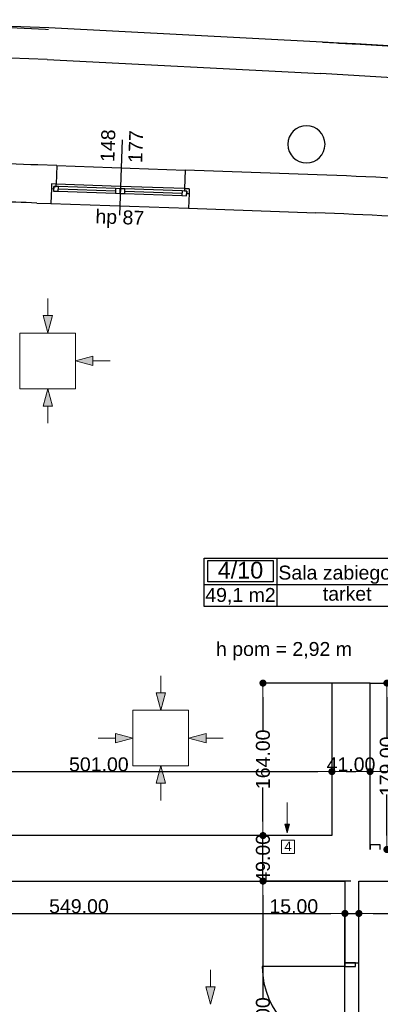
# Model space of a CAD drawing. Header units: millimetres. Extents: x -175445 to -20415, y -559200 to 231527.
# Tile 78 of 256: x -129404 to -125528, y -161616 to -151025. Entities that reach past the tile are written whole.
import ezdxf
from ezdxf.enums import TextEntityAlignment as Align

# ---------------------------------------------------------------- set-up
doc = ezdxf.new("R2010")
doc.units = ezdxf.units.MM
doc.header["$MEASUREMENT"] = 0
doc.linetypes.add('Wipeout_Contour', pattern=[1000, 0, -1000])
for name, color, linetype in [('Drzwi', 7, 'Continuous'), ('Linia', 7, 'Continuous'), ('Obiekt', 7, 'Continuous'), ('Okno', 7, 'Continuous'), ('Strefa', 9, 'Continuous'), ('Strop', 7, 'Continuous'), ('Słup', 7, 'Continuous'), ('Tekst', 7, 'Continuous'), ('Wymiary', 9, 'Continuous'), ('Ściana', 7, 'Continuous')]:
    doc.layers.add(name, color=color, linetype=linetype)
doc.styles.add('Arial', font='txt')
doc.styles.add('Times new roman', font='txt')
doc.dimstyles.new('GENERATED_STYLE__1', dxfattribs={"dimtxt": 150, "dimasz": 152, "dimexe": 0.18, "dimexo": 0, "dimgap": 0.09, "dimtad": 1, "dimtih": 1, "dimtoh": 1, "dimlfac": 0.1, "dimzin": 0, "dimdsep": 46, "dimtxsty": 'Arial', "dimblk": 'ARROWHEAD_11', "dimblk1": 'ARROWHEAD_11', "dimblk2": 'ARROWHEAD_11', "dimcen": 0.09, "dimclrd": 256, "dimclre": 256, "dimclrt": 256, "dimazin": 0, "dimtfac": 1, "dimtdec": 4, "dimtmove": 0, "dimatfit": 3, "dimfxl": 1, "dimtolj": 1, "dimtzin": 0, "dimarcsym": 0})
doc.dimstyles.new('GENERATED_STYLE__2', dxfattribs={"dimtxt": 150, "dimasz": 152, "dimexe": 0.18, "dimexo": 0, "dimgap": 0.09, "dimtad": 1, "dimlfac": 0.1, "dimzin": 0, "dimdsep": 46, "dimtxsty": 'Arial', "dimblk": 'ARROWHEAD_11', "dimblk1": 'ARROWHEAD_11', "dimblk2": 'ARROWHEAD_11', "dimcen": 0.09, "dimclrd": 256, "dimclre": 256, "dimclrt": 256, "dimazin": 0, "dimtfac": 1, "dimtdec": 4, "dimtmove": 0, "dimatfit": 3, "dimfxl": 1, "dimtolj": 1, "dimtzin": 0, "dimarcsym": 0})

# ---------------------------------------------------------------- blocks, each defined once
blk = doc.blocks.new('Sala zabiegowa_4_10_10', base_point=(-126641, 38269))
at = {"layer": 'Strefa'}
for p, q in [((-127420, 38552), (-125127, 38552)), ((-127420, 38033), (-127420, 38552)), ((-126641, 38552), (-126641, 38033)), ((-125127, 38552), (-125127, 38033)), ((-127381, 38526), (-126680, 38526)), ((-127381, 38299), (-127381, 38526)), ((-126680, 38526), (-126680, 38299)), ((-127420, 38269), (-125127, 38269)), ((-126680, 38299), (-127381, 38299)), ((-125127, 38033), (-127420, 38033))]:
    blk.add_line(p, q, dxfattribs=at)
at = {"layer": 'Strefa', "style": 'Arial'}
for tag, height, p in [('ROOM_NUMBER', 180, (-127031, 38424)), ('ROOM_NAME', 150, (-125884, 38397)), ('ROOM_CALC_AREA', 150, (-127031, 38157)), ('floor_f', 150, (-125884, 38170))]:
    blk.add_attdef(tag, text='', height=height, dxfattribs=at).set_placement(p, align=Align.MIDDLE_CENTER)
blk = doc.blocks.new('ARROWHEAD_11')
at = {"color": 0, "linetype": 'Continuous', "lineweight": 0}
blk.add_line((0, 0), (-1, 0), dxfattribs=at)
at = {"color": 0, "linetype": 'Continuous', "lineweight": 0, "const_width": 0.25, "flags": 128}
blk.add_lwpolyline([(-0.125, 0, 1), (0.125, 0, 1)], format="xyb", close=True, dxfattribs=at)
blk = doc.blocks.new('*D1173')
at = {"layer": 'Defpoints', "color": 0}
for p in [(-131398, -160291), (-125908, -160639), (-125908, -166976)]:
    blk.add_point(p, dxfattribs=at)
at = {"layer": 'Wymiary', "lineweight": -2}
for p, q in [((-131398, -160291), (-131398, -160639)), ((-131246, -160639), (-126060, -160639)), ((-125908, -166976), (-125908, -160639))]:
    blk.add_line(p, q, dxfattribs=at)
at = {"layer": 'Wymiary', "lineweight": -2, "xscale": 152, "yscale": 152, "zscale": 152, "rotation": 180}
blk.add_blockref('ARROWHEAD_11', (-131398, -160639), dxfattribs=at)
at = {"layer": 'Wymiary', "lineweight": -2, "xscale": 152, "yscale": 152, "zscale": 152}
blk.add_blockref('ARROWHEAD_11', (-125908, -160639), dxfattribs=at)
at = {"layer": 'Wymiary', "lineweight": 13, "insert": (-128767, -160562), "char_height": 150, "attachment_point": 5, "style": 'Arial'}
blk.add_mtext('\\A1;549.00', dxfattribs=at)
blk = doc.blocks.new('*D1174')
at = {"layer": 'Defpoints', "color": 0}
for p in [(-125758, -160639), (-125908, -166976), (-125758, -166976)]:
    blk.add_point(p, dxfattribs=at)
at = {"layer": 'Wymiary', "lineweight": -2}
for p, q in [((-126704, -160639), (-126212, -160639)), ((-126212, -160639), (-126060, -160639)), ((-125908, -166976), (-125908, -160639)), ((-125908, -160639), (-125758, -160639)), ((-125758, -166976), (-125758, -160639)), ((-125606, -160639), (-125454, -160639))]:
    blk.add_line(p, q, dxfattribs=at)
at = {"layer": 'Wymiary', "lineweight": -2, "xscale": 152, "yscale": 152, "zscale": 152}
blk.add_blockref('ARROWHEAD_11', (-125908, -160639), dxfattribs=at)
at = {"layer": 'Wymiary', "lineweight": -2, "xscale": 152, "yscale": 152, "zscale": 152, "rotation": 180}
blk.add_blockref('ARROWHEAD_11', (-125758, -160639), dxfattribs=at)
at = {"layer": 'Wymiary', "lineweight": 13, "insert": (-126458, -160562), "char_height": 150, "attachment_point": 5, "style": 'Arial'}
blk.add_mtext('\\A1;15.00', dxfattribs=at)
blk = doc.blocks.new('*D1175')
at = {"layer": 'Defpoints', "color": 0}
for p in [(-122048, -160291), (-122048, -160639), (-125758, -166976)]:
    blk.add_point(p, dxfattribs=at)
at = {"layer": 'Wymiary', "lineweight": -2}
for p, q in [((-122048, -160291), (-122048, -160639)), ((-125758, -166976), (-125758, -160639)), ((-125606, -160639), (-122200, -160639))]:
    blk.add_line(p, q, dxfattribs=at)
at = {"layer": 'Wymiary', "lineweight": -2, "xscale": 152, "yscale": 152, "zscale": 152, "rotation": 180}
blk.add_blockref('ARROWHEAD_11', (-125758, -160639), dxfattribs=at)
at = {"layer": 'Wymiary', "lineweight": -2, "xscale": 152, "yscale": 152, "zscale": 152}
blk.add_blockref('ARROWHEAD_11', (-122048, -160639), dxfattribs=at)
at = {"layer": 'Wymiary', "lineweight": 13, "insert": (-123903, -160562), "char_height": 150, "attachment_point": 5, "style": 'Arial'}
blk.add_mtext('\\A1;371.00', dxfattribs=at)
blk = doc.blocks.new('*D1289')
at = {"layer": 'Defpoints', "color": 0}
for p in [(-125638, -158161), (-125457, -158161), (-124793, -159951)]:
    blk.add_point(p, dxfattribs=at)
at = {"layer": 'Wymiary', "lineweight": -2}
for p, q in [((-125638, -158161), (-125456, -158161)), ((-125457, -158313), (-125457, -158752)), ((-125457, -159799), (-125457, -159360)), ((-124793, -159951), (-125457, -159951))]:
    blk.add_line(p, q, dxfattribs=at)
at = {"layer": 'Wymiary', "lineweight": -2, "xscale": 152, "yscale": 152, "zscale": 152}
for p, rotation in [((-125457, -158161), 90), ((-125457, -159951), 270)]:
    blk.add_blockref('ARROWHEAD_11', p, dxfattribs=dict(at, rotation=rotation))
at = {"layer": 'Wymiary', "lineweight": 13, "insert": (-125457, -159056), "char_height": 150, "attachment_point": 5, "rotation": 90, "style": 'Arial'}
blk.add_mtext('\\A1;179.00', dxfattribs=at)
blk = doc.blocks.new('*D1319')
at = {"layer": 'Defpoints', "color": 0}
for p in [(-131058, -158051), (-126048, -158161), (-126048, -159113)]:
    blk.add_point(p, dxfattribs=at)
at = {"layer": 'Wymiary', "lineweight": -2}
for p, q in [((-131058, -158051), (-131058, -159113)), ((-126048, -158161), (-126048, -159113)), ((-130906, -159113), (-126200, -159113))]:
    blk.add_line(p, q, dxfattribs=at)
at = {"layer": 'Wymiary', "lineweight": -2, "xscale": 152, "yscale": 152, "zscale": 152, "rotation": 180}
blk.add_blockref('ARROWHEAD_11', (-131058, -159113), dxfattribs=at)
at = {"layer": 'Wymiary', "lineweight": -2, "xscale": 152, "yscale": 152, "zscale": 152}
blk.add_blockref('ARROWHEAD_11', (-126048, -159113), dxfattribs=at)
at = {"layer": 'Wymiary', "lineweight": 13, "insert": (-128553, -159036), "char_height": 150, "attachment_point": 5, "style": 'Arial'}
blk.add_mtext('\\A1;501.00', dxfattribs=at)
blk = doc.blocks.new('*D1320')
at = {"layer": 'Defpoints', "color": 0}
for p in [(-126048, -158161), (-125638, -159113), (-125638, -159226)]:
    blk.add_point(p, dxfattribs=at)
at = {"layer": 'Wymiary', "lineweight": -2}
for p, q in [((-126048, -158161), (-126048, -159113)), ((-125896, -159113), (-125790, -159113)), ((-125638, -159226), (-125638, -159113))]:
    blk.add_line(p, q, dxfattribs=at)
at = {"layer": 'Wymiary', "lineweight": -2, "xscale": 152, "yscale": 152, "zscale": 152, "rotation": 180}
blk.add_blockref('ARROWHEAD_11', (-126048, -159113), dxfattribs=at)
at = {"layer": 'Wymiary', "lineweight": -2, "xscale": 152, "yscale": 152, "zscale": 152}
blk.add_blockref('ARROWHEAD_11', (-125638, -159113), dxfattribs=at)
at = {"layer": 'Wymiary', "lineweight": 13, "insert": (-125843, -159036), "char_height": 150, "attachment_point": 5, "style": 'Arial'}
blk.add_mtext('\\A1;41.00', dxfattribs=at)
blk = doc.blocks.new('*D1321')
at = {"layer": 'Defpoints', "color": 0}
for p in [(-123538, -158276), (-123538, -159113), (-125638, -159226)]:
    blk.add_point(p, dxfattribs=at)
at = {"layer": 'Wymiary', "lineweight": -2}
for p, q in [((-123538, -158276), (-123538, -159113)), ((-125638, -159226), (-125638, -159113)), ((-125486, -159113), (-123690, -159113))]:
    blk.add_line(p, q, dxfattribs=at)
at = {"layer": 'Wymiary', "lineweight": -2, "xscale": 152, "yscale": 152, "zscale": 152, "rotation": 180}
blk.add_blockref('ARROWHEAD_11', (-125638, -159113), dxfattribs=at)
at = {"layer": 'Wymiary', "lineweight": -2, "xscale": 152, "yscale": 152, "zscale": 152}
blk.add_blockref('ARROWHEAD_11', (-123538, -159113), dxfattribs=at)
at = {"layer": 'Wymiary', "lineweight": 13, "insert": (-124702, -159036), "char_height": 150, "attachment_point": 5, "style": 'Arial'}
blk.add_mtext('\\A1;210.00', dxfattribs=at)
blk = doc.blocks.new('*D1652')
at = {"layer": 'Defpoints', "color": 0}
for p in [(-126789, -160291), (-125843, -160291), (-126508, -163431)]:
    blk.add_point(p, dxfattribs=at)
at = {"layer": 'Wymiary', "lineweight": -2}
for p, q in [((-125843, -160291), (-126789, -160291)), ((-126789, -160443), (-126789, -161549)), ((-126789, -163279), (-126789, -162172)), ((-126508, -163431), (-126789, -163431))]:
    blk.add_line(p, q, dxfattribs=at)
at = {"layer": 'Wymiary', "lineweight": -2, "xscale": 152, "yscale": 152, "zscale": 152}
for p, rotation in [((-126789, -160291), 90), ((-126789, -163431), 270)]:
    blk.add_blockref('ARROWHEAD_11', p, dxfattribs=dict(at, rotation=rotation))
at = {"layer": 'Wymiary', "lineweight": 13, "insert": (-126789, -161861), "char_height": 150, "attachment_point": 5, "rotation": 90, "style": 'Arial'}
blk.add_mtext('\\A1;314.00', dxfattribs=at)
blk = doc.blocks.new('*D1653')
at = {"layer": 'Defpoints', "color": 0}
for p in [(-126789, -159801), (-126048, -159801), (-125843, -160291)]:
    blk.add_point(p, dxfattribs=at)
at = {"layer": 'Wymiary', "lineweight": -2}
for p, q in [((-126789, -159649), (-126789, -159497)), ((-126048, -159801), (-126789, -159801)), ((-126789, -160291), (-126789, -159801)), ((-125843, -160291), (-126789, -160291)), ((-126789, -160443), (-126789, -160595))]:
    blk.add_line(p, q, dxfattribs=at)
at = {"layer": 'Wymiary', "lineweight": -2, "xscale": 152, "yscale": 152, "zscale": 152}
for p, rotation in [((-126789, -159801), 270), ((-126789, -160291), 90)]:
    blk.add_blockref('ARROWHEAD_11', p, dxfattribs=dict(at, rotation=rotation))
at = {"layer": 'Wymiary', "lineweight": 13, "insert": (-126789, -160046), "char_height": 150, "attachment_point": 5, "rotation": 90, "style": 'Arial'}
blk.add_mtext('\\A1;49.00', dxfattribs=at)
blk = doc.blocks.new('*D1654')
at = {"layer": 'Defpoints', "color": 0}
for p in [(-126789, -158161), (-126048, -158161), (-126048, -159801)]:
    blk.add_point(p, dxfattribs=at)
at = {"layer": 'Wymiary', "lineweight": -2}
for p, q in [((-126048, -158161), (-126789, -158161)), ((-126789, -158313), (-126789, -158677)), ((-126789, -159649), (-126789, -159285)), ((-126048, -159801), (-126789, -159801))]:
    blk.add_line(p, q, dxfattribs=at)
at = {"layer": 'Wymiary', "lineweight": -2, "xscale": 152, "yscale": 152, "zscale": 152}
for p, rotation in [((-126789, -158161), 90), ((-126789, -159801), 270)]:
    blk.add_blockref('ARROWHEAD_11', p, dxfattribs=dict(at, rotation=rotation))
at = {"layer": 'Wymiary', "lineweight": 13, "insert": (-126789, -158981), "char_height": 150, "attachment_point": 5, "rotation": 90, "style": 'Arial'}
blk.add_mtext('\\A1;164.00', dxfattribs=at)

msp = doc.modelspace()

# ---------------------------------------------------------------- hatches: boundary and pattern name
at = {"layer": 'Linia', "linetype": 'Continuous', "lineweight": 13}
for points in [[(-129102.74, -154395.102), (-129052.491, -154208.566), (-129152.491, -154208.433)], [(-128803.141, -154695.101), (-128616.538, -154745.101), (-128616.538, -154645.101)], [(-129102.74, -154995.101), (-129152.491, -155181.77), (-129052.491, -155181.637)], [(-127887.315, -158452.161), (-127837.066, -158265.625), (-127937.066, -158265.492)], [(-128188.515, -158752.161), (-128375.117, -158702.161), (-128375.117, -158802.161)], [(-127587.715, -158752.161), (-127401.112, -158802.161), (-127401.112, -158702.161)], [(-127887.315, -159052.16), (-127937.066, -159238.829), (-127837.066, -159238.696)], [(-126527.453, -159771.661), (-126502.453, -159678.36), (-126552.453, -159678.36)], [(-127353.54, -161616.006), (-127303.291, -161429.47), (-127403.291, -161429.337)]]:
    msp.add_hatch(color=253, dxfattribs=at).paths.add_polyline_path(points)

# ---------------------------------------------------------------- linework, layer by layer
at = {"layer": 'Drzwi', "color": 253}
for p, q in [((-125908.019, -161170.636), (-125908.019, -161210.636)), ((-125793.019, -161170.636), (-125908.019, -161170.636)), ((-125908.019, -161170.636), (-125793.019, -161170.636)), ((-125793.019, -161210.636), (-125793.019, -161170.636)), ((-125908.019, -161210.636), (-126796.019, -161210.636)), ((-125908.019, -161210.636), (-125793.019, -161210.636))]:
    msp.add_line(p, q, dxfattribs=at)
msp.add_arc((-125908.019, -161210.636), 888, 180, 270, dxfattribs=at)
at = {"layer": 'Linia', "color": 253, "lineweight": 13}
for p, q in [((-129102.246, -154024.727), (-129102.491, -154208.499)), ((-129102.74, -154395.102), (-129152.491, -154208.433)), ((-129152.491, -154208.433), (-129052.491, -154208.566)), ((-129102.74, -154395.102), (-129052.491, -154208.566)), ((-128803.141, -154395.501), (-129403.141, -154395.501)), ((-129403.141, -154395.501), (-129403.141, -154994.701)), ((-128803.141, -154994.701), (-128803.141, -154395.501)), ((-128803.141, -154695.101), (-128616.538, -154645.101)), ((-128803.141, -154695.101), (-128616.538, -154745.101)), ((-128616.538, -154645.101), (-128616.538, -154745.101)), ((-128432.765, -154695.101), (-128616.538, -154695.101)), ((-129403.141, -154995.501), (-128803.141, -154995.501)), ((-129102.74, -154995.101), (-129152.491, -155181.77)), ((-129102.74, -154995.101), (-129052.491, -155181.637)), ((-129052.491, -155181.637), (-129152.491, -155181.77)), ((-129102.246, -155365.476), (-129102.491, -155181.704)), ((-127886.82, -158081.786), (-127887.066, -158265.559)), ((-127887.315, -158452.161), (-127937.066, -158265.492)), ((-127937.066, -158265.492), (-127837.066, -158265.625)), ((-127887.315, -158452.161), (-127837.066, -158265.625)), ((-127587.715, -158452.561), (-128187.715, -158452.561)), ((-128187.715, -158452.561), (-128187.715, -159051.761)), ((-127587.715, -159051.761), (-127587.715, -158452.561)), ((-128558.89, -158752.161), (-128375.117, -158752.161)), ((-128188.515, -158752.161), (-128375.117, -158702.161)), ((-128375.117, -158802.161), (-128375.117, -158702.161)), ((-128188.515, -158752.161), (-128375.117, -158802.161)), ((-127587.715, -158752.161), (-127401.112, -158702.161)), ((-127587.715, -158752.161), (-127401.112, -158802.161)), ((-127401.112, -158702.161), (-127401.112, -158802.161)), ((-127217.34, -158752.161), (-127401.112, -158752.161)), ((-128187.715, -159052.561), (-127587.715, -159052.561)), ((-127887.315, -159052.16), (-127937.066, -159238.829)), ((-127887.315, -159052.16), (-127837.066, -159238.696)), ((-127837.066, -159238.696), (-127937.066, -159238.829)), ((-127886.82, -159422.535), (-127887.066, -159238.763)), ((-126527.453, -159443.969), (-126527.453, -159678.36)), ((-126527.453, -159771.661), (-126552.453, -159678.36)), ((-126552.453, -159678.36), (-126502.453, -159678.36)), ((-126527.453, -159771.661), (-126502.453, -159678.36)), ((-126590.787, -159992.296), (-126590.787, -159852.296)), ((-126590.787, -159852.296), (-126450.787, -159852.296)), ((-126450.787, -159852.296), (-126450.787, -159992.296)), ((-126450.787, -159992.296), (-126590.787, -159992.296)), ((-127353.045, -161245.631), (-127353.291, -161429.403)), ((-127353.54, -161616.006), (-127403.291, -161429.337)), ((-127403.291, -161429.337), (-127303.291, -161429.47)), ((-127353.54, -161616.006), (-127303.291, -161429.47))]:
    msp.add_line(p, q, dxfattribs=at)
at = {"layer": 'Obiekt', "color": 253}
msp.add_line((-128303.994, -152318.784), (-128332.291, -153128.289), dxfattribs=at)
at = {"layer": 'Okno', "color": 253}
for p, q in [((-129004.054, -152594.496), (-127624.896, -152642.705)), ((-129061.01, -152792.627), (-129062.757, -152842.597)), ((-129011.04, -152794.374), (-129061.01, -152792.627)), ((-129011.04, -152794.374), (-129061.01, -152792.627)), ((-129036.898, -152818.485), (-129038.645, -152868.455)), ((-129037.772, -152843.47), (-129036.898, -152818.485)), ((-129036.898, -152818.485), (-129011.914, -152819.359)), ((-128986.929, -152820.232), (-129036.898, -152818.485)), ((-129011.914, -152819.359), (-129011.04, -152794.374)), ((-128321.461, -152818.479), (-129011.04, -152794.374)), ((-128988.676, -152870.202), (-128986.929, -152820.232)), ((-128372.304, -152841.717), (-128986.929, -152820.232)), ((-127631.883, -152842.583), (-128321.461, -152818.479)), ((-129062.757, -152842.597), (-129037.772, -152843.47)), ((-129038.645, -152868.455), (-128988.676, -152870.202)), ((-128988.676, -152870.202), (-128374.051, -152891.686)), ((-128988.676, -152870.202), (-128374.051, -152891.686)), ((-128987.802, -152845.217), (-128373.178, -152866.701)), ((-128372.304, -152841.717), (-128374.051, -152891.686)), ((-128374.051, -152891.686), (-128324.082, -152893.433)), ((-128322.335, -152843.463), (-128372.304, -152841.717)), ((-128324.082, -152893.433), (-128322.335, -152843.463)), ((-128322.335, -152843.463), (-128324.082, -152893.433)), ((-128324.082, -152893.433), (-128274.112, -152895.179)), ((-128272.365, -152845.21), (-128322.335, -152843.463)), ((-128274.112, -152895.179), (-128272.365, -152845.21)), ((-128274.112, -152895.179), (-127659.487, -152916.664)), ((-128274.112, -152895.179), (-127659.487, -152916.664)), ((-128273.239, -152870.195), (-127658.614, -152891.679)), ((-127657.741, -152866.694), (-128272.365, -152845.21)), ((-127657.741, -152866.694), (-127659.487, -152916.664)), ((-127659.487, -152916.664), (-127609.518, -152918.411)), ((-127607.771, -152868.441), (-127657.741, -152866.694)), ((-127631.883, -152842.583), (-127632.756, -152867.568)), ((-127632.756, -152867.568), (-127607.771, -152868.441)), ((-127581.913, -152844.33), (-127631.883, -152842.583)), ((-127631.883, -152842.583), (-127581.913, -152844.33)), ((-127609.518, -152918.411), (-127607.771, -152868.441)), ((-127607.771, -152868.441), (-127608.645, -152893.426)), ((-127608.645, -152893.426), (-127583.66, -152894.299)), ((-127581.913, -152844.33), (-127583.66, -152894.299)), ((-129068.346, -153002.499), (-127589.249, -153054.202))]:
    msp.add_line(p, q, dxfattribs=at)
at = {"layer": 'Strop', "color": 253, "flags": 128}
msp.add_lwpolyline([(-96528.019, -180730.636), (-140258.019, -180730.636), (-141547.974, -180730.636), (-141547.974, -179164.997), (-158346.468, -163832.965), (-159768.887, -165391.434), (-165456.021, -160200.771), (-162779.93, -157268.292), (-160850.538, -159029.253), (-154498.018, -159029.253), (-154498.018, -153008.003, -0.000026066), (-154486.563, -153005.817, -0.048415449), (-132966.516, -151026.695, -0.006018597), (-130274.231, -151072.694), (-126000.282, -151274.702, -0.000456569), (-125806.601, -151285.909, -0.017918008), (-118229.318, -152004.441, -0.007769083)], format="xyb", dxfattribs=at)
at = {"layer": 'Słup', "color": 253}
for p, q in [((-125638.019, -158160.636), (-126048.019, -158160.636)), ((-126048.019, -158160.636), (-126048.019, -159800.636)), ((-125638.019, -159950.636), (-125638.019, -158160.636)), ((-125638.019, -159900.636), (-125638.019, -159950.636)), ((-125528.019, -159900.636), (-125638.019, -159900.636)), ((-125528.019, -159950.636), (-125528.019, -159900.636)), ((-126048.019, -160290.636), (-125908.019, -160290.636)), ((-125758.019, -160290.636), (-125638.019, -160290.636))]:
    msp.add_line(p, q, dxfattribs=at)
for start, end in [(0, 180), (180, 0)]:
    msp.add_arc((-126321.874, -152365.91), 200, start, end, dxfattribs=at)
at = {"layer": 'Ściana', "color": 253}
for p, q in [((-129004.054, -152594.496), (-129011.04, -152794.374)), ((-127624.896, -152642.705), (-127631.883, -152842.583)), ((-129061.01, -152792.627), (-129062.757, -152842.597)), ((-129011.04, -152794.374), (-129061.01, -152792.627)), ((-129062.757, -152842.597), (-129068.346, -153002.499)), ((-127631.883, -152842.583), (-127581.913, -152844.33)), ((-127583.66, -152894.299), (-127589.249, -153054.202)), ((-127581.913, -152844.33), (-127583.66, -152894.299)), ((-125908.019, -161170.636), (-125793.019, -161170.636)), ((-125793.019, -161170.636), (-125758.019, -161170.636))]:
    msp.add_line(p, q, dxfattribs=at)
at = {"layer": 'Ściana', "color": 253, "flags": 128}
for points in [[(-129004.054, -152594.496), (-129207.046, -152587.4)], [(-126206.085, -152692.3), (-127624.896, -152642.705)], [(-129221.23, -152997.155), (-129068.346, -153002.499)], [(-127589.249, -153054.202), (-126221.902, -153101.998)], [(-126048.019, -159800.636), (-131058.019, -159800.636)], [(-131058.019, -160290.636), (-126048.019, -160290.636)], [(-125908.019, -160290.636), (-125908.019, -161170.636)], [(-125758.019, -161170.636), (-125758.019, -160290.636)], [(-125638.019, -160290.636), (-123538.019, -160290.636)]]:
    msp.add_lwpolyline(points, dxfattribs=at)
at = {"layer": 'Ściana', "color": 253}
for centre, radius, start, end in [((-133531.018, -262877.575), 111852.304, 87.72543787, 100.80415552), ((-133531.018, -262877.575), 111512.304, 87.72650486, 100.6596811), ((-133143.72, -267437.132), 114917.18, 88.03685654, 89.28214332), ((-130623.425, -257241.03), 104642.008, 86.6610521, 87.58060665), ((-133143.72, -267437.132), 114507.18, 88.03692601, 88.26060165), ((-130623.425, -257241.03), 104232.008, 86.68842914, 87.5797865)]:
    msp.add_arc(centre, radius, start, end, dxfattribs=at)

# ---------------------------------------------------------------- block references
at = {"layer": 'Strefa', "color": 253}
ref = msp.add_blockref('Sala zabiegowa_4_10_10', (-126641.388, -157101.147), dxfattribs=at)
ref.add_attrib('ROOM_NAME', 'Sala zabiegowa', dxfattribs={"color": 7, "height": 150, "style": 'Arial'}).set_placement((-125883.946, -156972.747), align=Align.MIDDLE_CENTER)
ref.add_attrib('ROOM_NUMBER', '4/10', dxfattribs={"color": 7, "height": 180, "style": 'Arial'}).set_placement((-127030.909, -156946.2), align=Align.MIDDLE_CENTER)
ref.add_attrib('ROOM_CALC_AREA', '49,1 m2', dxfattribs={"color": 7, "height": 150, "style": 'Arial'}).set_placement((-127030.909, -157213.201), align=Align.MIDDLE_CENTER)
ref.add_attrib('floor_f', 'tarket', dxfattribs={"color": 7, "height": 150, "style": 'Arial'}).set_placement((-125883.946, -157199.83), align=Align.MIDDLE_CENTER)

# ---------------------------------------------------------------- texts
at = {"layer": 'Obiekt', "color": 253, "char_height": 150, "attachment_point": 7, "style": 'Arial'}
for s, insert, rotation in [('\\A1;{\\fArial|b0|i0|c238|p38;148}', (-128384.918, -152557.589), 87.9980186), ('\\A1;{\\fArial|b0|i0|c238|p38;177}', (-128087.568, -152567.983), 87.9980186), ('\\A1;{\\fArial|b0|i0|c238|p38;hp 87}', (-128593.512, -153260.078), 357.9980186)]:
    msp.add_mtext(s, dxfattribs=dict(at, insert=insert, rotation=rotation))
at = {"layer": 'Tekst', "color": 253, "insert": (-126563.077, -157719.323), "char_height": 150, "attachment_point": 2, "style": 'Times new roman'}
msp.add_mtext('\\A1;{\\fArial|b0|i0|c0|p38;h pom = 2,92 m}', dxfattribs=at)
at = {"layer": 'Tekst', "color": 253, "lineweight": 13, "insert": (-126558.73, -159916.582), "char_height": 100, "attachment_point": 4, "style": 'Arial'}
msp.add_mtext('\\A1;{\\fArial|b0|i0|c238|p38;4}', dxfattribs=at)

# ---------------------------------------------------------------- dimensions: what is measured, and where the dimension line sits
at = {"layer": 'Wymiary', "color": 8, "lineweight": 13}
for base, p1, p2, picture, middle in [((-126048.019, -159112.846), (-131058.019, -158050.636), (-126048.019, -158160.636), '*D1319', (-128553.019, -159112.846)), ((-125638.019, -159112.846), (-126048.019, -158160.636), (-125638.019, -159225.636), '*D1320', (-125843.019, -159112.846)), ((-123538.019, -159112.846), (-125638.019, -159225.636), (-123538.019, -158275.636), '*D1321', (-124701.848, -159112.846)), ((-125908.019, -160639.136), (-131398.018, -160290.636), (-125908.019, -166975.636), '*D1173', (-128766.848, -160639.136)), ((-122048.019, -160639.136), (-125758.019, -166975.636), (-122048.019, -160290.636), '*D1175', (-123903.019, -160639.136)), ((-125758.019, -160639.136), (-125908.019, -166975.636), (-125758.019, -166975.636), '*D1174', (-126457.88, -160639.136))]:
    dim = msp.add_linear_dim(base=base, p1=p1, p2=p2, dimstyle='GENERATED_STYLE__1', dxfattribs=at)
    dim.commit()
    dim.dimension.update_dxf_attribs({"geometry": picture, "text_midpoint": middle, "dimtype": 160})
for base, p1, p2, picture, middle in [((-126788.565, -158160.636), (-126048.019, -159800.636), (-126048.019, -158160.636), '*D1654', (-126788.565, -158980.636)), ((-125456.634, -158160.636), (-124793.019, -159950.636), (-125638.019, -158160.636), '*D1289', (-125456.634, -159055.636)), ((-126788.565, -159800.636), (-125843.019, -160290.636), (-126048.019, -159800.636), '*D1653', (-126788.565, -160045.636)), ((-126788.565, -160290.636), (-126508.019, -163430.594), (-125843.019, -160290.636), '*D1652', (-126788.565, -161860.615))]:
    dim = msp.add_linear_dim(base=base, p1=p1, p2=p2, angle=90, dimstyle='GENERATED_STYLE__2', dxfattribs=at)
    dim.commit()
    dim.dimension.update_dxf_attribs({"geometry": picture, "text_midpoint": middle, "dimtype": 160, "text_rotation": 90})

# ---------------------------------------------------------------- next in the draw order: wipeouts: each hides what was drawn before it
at = {"color": 253, "linetype": 'Wipeout_Contour', "lineweight": 0, "ltscale": 540019.467878}
msp.add_wipeout([(-129107.373, -151453.047), (-126167.941, -151605.809), (-126149.691, -151266.299), (-129091.805, -151113.397)], dxfattribs=at).dxf.layer = 'Ściana'

# ---------------------------------------------------------------- next in the draw order: linework, layer by layer
at = {"layer": 'Ściana', "color": 253, "flags": 128}
for points in [[(-126149.691, -151266.299), (-129091.805, -151113.397)], [(-129107.373, -151453.047), (-126167.941, -151605.809)]]:
    msp.add_lwpolyline(points, dxfattribs=at)
at = {"layer": 'Ściana', "color": 253}
for radius, end in [(106229.953, 86.82122469), (105889.953, 86.82089778)]:
    msp.add_arc((-132040.316, -257332.804), radius, 80.67251854, end, dxfattribs=at)

doc.saveas('drawing.dxf')
